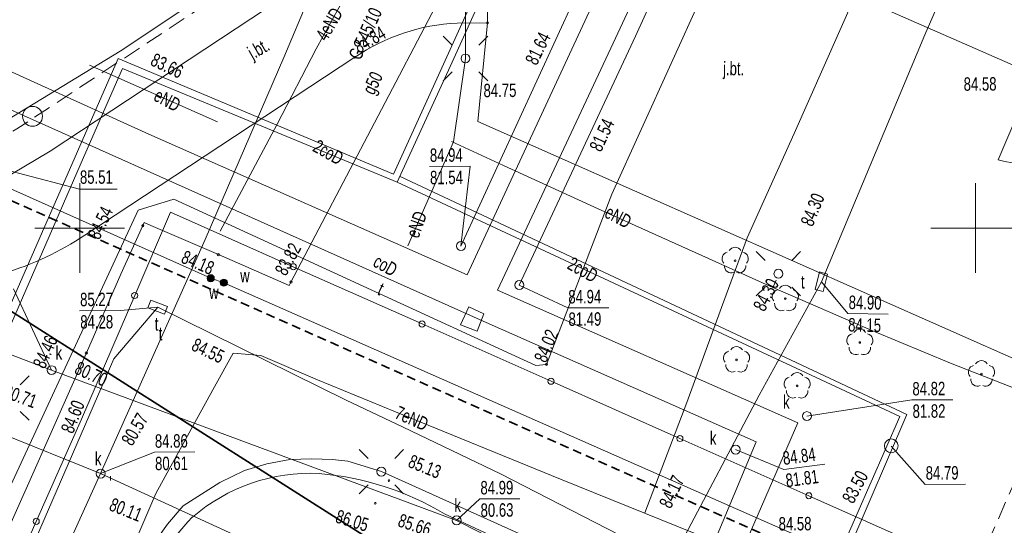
# Model space of a CAD drawing. Header units: metres. Extents: x -1013 to 1493500, y -5789517 to 1032.
# Tile 55 of 66: x 45 to 100, y -52 to -24. Entities that reach past the tile are written whole.
import ezdxf
from ezdxf.xclip import XClip

# ---------------------------------------------------------------- set-up
doc = ezdxf.new("R2010")
doc.units = ezdxf.units.M
doc.header["$MEASUREMENT"] = 0
doc.header["$XCLIPFRAME"] = 0
for name, pattern in [('2_KTCR02', [1.5, 1, -0.5]), ('2_KTJZ01', [2, 1.5, -0.5]), ('Przerywana długa', [0.78, 0.5, -0.28])]:
    doc.linetypes.add(name, pattern=pattern)
doc.layers.add('700-L Mapa 1_100 dwg', color=7, linetype='Continuous')
doc.layers.add('711-L Wymiary opisy', color=7, linetype='Continuous')
for name, color, linetype, lineweight in [('703-L Płaszczyzny podejścia 2D3', 152, 'Continuous', 30), ('703-L Płaszczyzny podejścia 2D38', 171, 'Continuous', 35), ('711-L Wymiary opisy1', 7, 'Continuous', 13), ('ex_02_DXF_MZ_500_4_KTCR_D_L_17', 9, 'Continuous', 18), ('ex_02_DXF_MZ_500_4_KTCR_L_17', 9, 'Continuous', 18), ('ex_02_DXF_MZ_500_4_KTJZ_E_T_07', 9, 'Continuous', 18), ('ex_02_DXF_MZ_500_4_KTJZ_L_07', 9, 'Continuous', 18), ('ex_02_DXF_MZ_500_4_KTKR_D_L_07', 9, 'Continuous', 18), ('ex_02_DXF_MZ_500_4_KTKR_L_07', 9, 'Continuous', 18), ('ex_02_DXF_MZ_500_4_KTOK_L_47', 9, 'Continuous', 18), ('ex_02_DXF_MZ_500_4_OBOP_T_13', 9, 'Continuous', 18), ('ex_02_DXF_MZ_500_4_Podzial_sekcyjny_krzyze7', 9, 'Continuous', 18), ('ex_02_DXF_MZ_500_4_RTPW_T_17', 9, 'Continuous', 18), ('ex_02_DXF_MZ_500_4_SUOG_L_052', 9, 'Continuous', 18), ('ex_02_DXF_MZ_500_4_SUPC_D_L_1200', 9, 'Continuous', 18), ('ex_02_DXF_MZ_500_4_SUPC_E_T_1200', 9, 'Continuous', 18), ('ex_02_DXF_MZ_500_4_SUPE_D_L_31', 9, 'Continuous', 18), ('ex_02_DXF_MZ_500_4_SUPE_E_T_31', 9, 'Continuous', 18), ('ex_02_DXF_MZ_500_4_SUPE_L_31', 9, 'Continuous', 18), ('ex_02_DXF_MZ_500_4_SUPG_E_T_27', 9, 'Continuous', 18), ('ex_02_DXF_MZ_500_4_SUPG_L_252', 9, 'Continuous', 18), ('ex_02_DXF_MZ_500_4_SUPK_D_L_434', 9, 'Continuous', 18), ('ex_02_DXF_MZ_500_4_SUPP_E_T_352', 9, 'Continuous', 18), ('ex_02_DXF_MZ_500_4_SUPT_D_L_030', 9, 'Continuous', 18), ('ex_02_DXF_MZ_500_4_SUPT_E_T_030', 9, 'Continuous', 18), ('ex_02_DXF_MZ_500_4_SUPT_L_030', 9, 'Continuous', 18), ('ex_02_DXF_MZ_500_4_SUPW_D_L_05', 9, 'Continuous', 18), ('ex_02_DXF_MZ_500_4_SUSM_D_T_07', 9, 'Continuous', 18), ('ex_02_DXF_MZ_500_4_SUSM_D_T_37', 9, 'Continuous', 18), ('ex_02_DXF_MZ_500_4_SUSM_T_07', 9, 'Continuous', 18), ('ex_02_DXF_MZ_500_4_SUSM_T_37', 9, 'Continuous', 18), ('ex_02_DXF_MZ_500_4_SUTC_T_0200', 9, 'Continuous', 18), ('ex_02_DXF_MZ_500_4_SUTG_T_052', 9, 'Continuous', 18), ('ex_02_DXF_MZ_500_4_SUTK_T_034', 9, 'Continuous', 18), ('ex_02_DXF_MZ_500_4_SUTT_T_030', 9, 'Continuous', 18), ('ex_02_DXF_MZ_500_4_SUTW_T_05', 9, 'Continuous', 18), ('ex_02_DXF_MZ_500_4_SUUC_D_L_47', 9, 'Continuous', 18), ('ex_02_DXF_MZ_500_4_SUUK_D_T_234', 9, 'Continuous', 18), ('ex_02_DXF_MZ_500_4_SUUK_E_T_934', 9, 'Continuous', 18), ('ex_02_DXF_MZ_500_4_SUUT_D_T_130', 9, 'Continuous', 18), ('ex_02_DXF_MZ_500_4_SUUT_E_T_930', 9, 'Continuous', 18), ('ex_02_DXF_MZ_500_4_SUUW_D_T_77', 9, 'Continuous', 18), ('ex_02_DXF_MZ_500_4_SUUW_E_T_57', 9, 'Continuous', 18)]:
    doc.layers.add(name, color=color, linetype=linetype, lineweight=lineweight)
doc.layers.get('700-L Mapa 1_100 dwg').off()
doc.styles.add('STYL_AUTOMATYCZNY_2', font='Arial.ttf')
doc.styles.add('STYL_AUTOMATYCZNY_4', font='Arial.ttf', dxfattribs={"width": 0.7})
doc.dimstyles.new('STYL_AUTOMATYCZNY__3', dxfattribs={"dimtxt": 0.25, "dimasz": 0.183575, "dimexe": 0.18, "dimexo": 0.04, "dimgap": 0, "dimtad": 1, "dimzin": 0, "dimdsep": 46, "dimtxsty": 'STYL_AUTOMATYCZNY_2', "dimblk": 'ARROWHEAD_8', "dimblk1": 'ARROWHEAD_8', "dimblk2": 'ARROWHEAD_8', "dimcen": 0.09, "dimclrd": 7, "dimclre": 7, "dimclrt": 7, "dimazin": 0, "dimtfac": 1, "dimtdec": 4, "dimtmove": 2, "dimatfit": 3, "dimfxl": 1, "dimtolj": 1, "dimtzin": 0, "dimarcsym": 0})

# ---------------------------------------------------------------- blocks, each defined once
blk = doc.blocks.new('*D62')
at = {"layer": '711-L Wymiary opisy1', "color": 7, "linetype": 'Continuous', "lineweight": 13, "transparency": 16777216}
for p, q in [((31.701, 9.209), (31.582, 9.143)), ((31.701, 9.209), (31.767, 9.09)), ((31.387, 8.33), (31.337, 8.457)), ((31.387, 8.33), (31.514, 8.38))]:
    blk.add_line(p, q, dxfattribs=at)
blk.add_arc((25.649, 10.872), 6.276, 336.1008, 344.6316, dxfattribs=at)
at = {"layer": '711-L Wymiary opisy1', "color": 7, "lineweight": 13, "transparency": 16777216, "insert": (31.654, 8.581), "char_height": 0.25, "attachment_point": 7, "rotation": 336.1008, "style": 'STYL_AUTOMATYCZNY_2'}
blk.add_mtext('\\A1;{\\pql;\\fArial|b0|i0|c238|p0;\\W1.000000;8,53°/15%}', dxfattribs=at)
blk = doc.blocks.new('ARROWHEAD_8')
at = {"color": 0, "linetype": 'Continuous', "lineweight": 0}
blk.add_line((0, 0), (-1, 0), dxfattribs=at)
at = {"color": 0, "linetype": 'Continuous', "lineweight": 0, "flags": 128}
blk.add_lwpolyline([(-0.525, 0.525), (0, 0), (-0.525, -0.525)], dxfattribs=at)
blk = doc.blocks.new('*D63')
at = {"layer": '711-L Wymiary opisy1', "color": 7, "linetype": 'Continuous', "lineweight": 13, "transparency": 16777216}
for p, q in [((18.152, -22.228), (18.025, -22.277)), ((18.152, -22.228), (18.201, -22.356)), ((17.692, -23.088), (17.661, -22.955)), ((17.692, -23.088), (17.825, -23.057))]:
    blk.add_line(p, q, dxfattribs=at)
blk.add_arc((12.159, -19.572), 6.556, 327.57, 336.1008, dxfattribs=at)
at = {"layer": '711-L Wymiary opisy1', "color": 7, "lineweight": 13, "transparency": 16777216, "insert": (18.03, -22.8), "char_height": 0.25, "attachment_point": 7, "rotation": 336.1008, "style": 'STYL_AUTOMATYCZNY_2'}
blk.add_mtext('\\A1;{\\pql;\\fArial|b0|i0|c238|p0;\\W1.000000;8,53°/15%}', dxfattribs=at)
blk = doc.blocks.new('Rysunek_1_4', base_point=(-51.91, -72.413))
at = {"layer": 'ex_02_DXF_MZ_500_4_KTCR_D_L_17', "color": 9, "linetype": '2_KTCR02', "lineweight": 18}
blk.add_line((102.799, -43.759), (96.114, -58.893), dxfattribs=at)
at = {"layer": 'ex_02_DXF_MZ_500_4_KTCR_L_17', "color": 9, "linetype": '2_KTCR02', "lineweight": 18}
blk.add_line((58.93, -20.337), (45.2, -29.387), dxfattribs=at)
blk.add_arc((36.622, -16.814), 15.221, 289.2104, 304.3043, dxfattribs=at)
at = {"layer": 'ex_02_DXF_MZ_500_4_KTJZ_L_07', "color": 9, "linetype": '2_KTJZ01', "lineweight": 18}
blk.add_line((70.85, -23.047), (70.85, -23.877), dxfattribs=at)
at = {"layer": 'ex_02_DXF_MZ_500_4_KTKR_D_L_07', "color": 9, "linetype": 'Continuous', "lineweight": 18}
for p, q in [((76.92, -16.037), (101.373, -26.761)), ((70.309, -29.39), (70.85, -23.877)), ((101.373, -26.761), (99.346, -31.516)), ((104.167, -44.363), (70.309, -29.39)), ((85.851, -59.334), (68.453, -51.265))]:
    blk.add_line(p, q, dxfattribs=at)
for centre, radius, start, end in [((100.931, -26.134), 5.611, 253.5915, 293.2402), ((60.966, -59.094), 10.091, 87.2697, 130.7941), ((60.155, -65.064), 16.101, 58.9793, 85.3996), ((62.725, -59.734), 11.761, 135.2493, 162.3829)]:
    blk.add_arc(centre, radius, start, end, dxfattribs=at)
at = {"layer": 'ex_02_DXF_MZ_500_4_KTKR_L_07', "color": 9, "linetype": 'Continuous', "lineweight": 18}
for p, q in [((46.43, -31.037), (59.83, -22.207)), ((70.85, -23.877), (69.15, -23.897)), ((63.45, -25.797), (48.38, -35.717)), ((46.43, -31.037), (44.27, -32.327))]:
    blk.add_line(p, q, dxfattribs=at)
for centre, radius, start, end in [((69.653, -34.905), 11.019, 92.6138, 124.2561), ((38.969, -21.584), 16.98, 286.7065, 303.6592)]:
    blk.add_arc(centre, radius, start, end, dxfattribs=at)
at = {"layer": 'ex_02_DXF_MZ_500_4_KTOK_L_47', "color": 9, "linetype": 'Continuous', "lineweight": 18}
for p, q in [((51.154, -39.086), (53.15, -34.437)), ((53.15, -34.437), (60.005, -37.48)), ((60.005, -37.48), (67.2, -40.674)), ((48.194, -45.977), (51.154, -39.086)), ((67.2, -40.674), (74.395, -43.867)), ((74.395, -43.867), (81.589, -47.061)), ((45.659, -51.681), (48.194, -45.977)), ((81.589, -47.061), (88.784, -50.254)), ((88.784, -50.254), (95.979, -53.448)), ((43.125, -57.385), (45.659, -51.681))]:
    blk.add_line(p, q, dxfattribs=at)
for centre in [(60.005, -37.48), (51.154, -39.086), (67.2, -40.674), (74.395, -43.867), (81.589, -47.061), (88.784, -50.254), (45.659, -51.681)]:
    blk.add_circle(centre, 0.17, dxfattribs=at)
at = {"layer": 'ex_02_DXF_MZ_500_4_OBOP_T_13', "color": 9, "linetype": 'Continuous', "lineweight": 18}
for centre in [(84.67, -37.147), (87.47, -39.257), (91.63, -41.707), (84.75, -42.677), (98.42, -43.467), (88.13, -44.127)]:
    blk.add_circle(centre, 0.045, dxfattribs=at)
for centre, start, end in [((84.314, -37.031), 102.1445, 221.86), ((84.67, -36.772), 30.1401, 149.8599), ((85.027, -37.031), 318.14, 77.8555), ((84.45, -37.45), 174.1482, 293.8542), ((84.891, -37.45), 246.1458, 5.8518), ((87.114, -39.141), 102.1445, 221.86), ((87.47, -38.882), 30.1401, 149.8599), ((87.827, -39.141), 318.14, 77.8555), ((87.25, -39.56), 174.1482, 293.8542), ((87.691, -39.56), 246.1458, 5.8518), ((91.63, -41.332), 30.1401, 149.8599), ((91.274, -41.591), 102.1445, 221.86), ((91.987, -41.591), 318.14, 77.8555), ((84.394, -42.561), 102.1445, 221.86), ((84.75, -42.302), 30.1401, 149.8599), ((85.107, -42.561), 318.14, 77.8555), ((91.41, -42.01), 174.1482, 293.8542), ((91.851, -42.01), 246.1458, 5.8518), ((98.42, -43.092), 30.1401, 149.8599), ((84.53, -42.98), 174.1482, 293.8542), ((84.971, -42.98), 246.1458, 5.8518), ((88.13, -43.752), 30.1401, 149.8599), ((98.064, -43.351), 102.1445, 221.86), ((98.777, -43.351), 318.14, 77.8555), ((87.774, -44.011), 102.1445, 221.86), ((88.487, -44.011), 318.14, 77.8555), ((98.2, -43.77), 174.1482, 293.8542), ((98.641, -43.77), 246.1458, 5.8518), ((87.91, -44.43), 174.1482, 293.8542), ((88.351, -44.43), 246.1458, 5.8518)]:
    blk.add_arc(centre, 0.375, start, end, dxfattribs=at)
at = {"layer": 'ex_02_DXF_MZ_500_4_Podzial_sekcyjny_krzyze7', "color": 9, "linetype": 'Continuous', "lineweight": 18}
for p, q in [((48.09, -37.827), (48.09, -32.827)), ((98.09, -37.827), (98.09, -32.827)), ((45.59, -35.327), (50.59, -35.327)), ((95.59, -35.327), (100.59, -35.327))]:
    blk.add_line(p, q, dxfattribs=at)
at = {"layer": 'ex_02_DXF_MZ_500_4_RTPW_T_17', "color": 9, "linetype": 'Continuous', "lineweight": 18}
for centre in [(70.85, -23.877), (63.45, -25.797), (65.35, -49.406), (64.587, -50.669)]:
    blk.add_circle(centre, 0.045, dxfattribs=at)
at = {"layer": 'ex_02_DXF_MZ_500_4_SUOG_L_052', "color": 9, "linetype": 'Continuous', "lineweight": 18}
for p, q in [((64.54, -29.447), (59.88, -38.337)), ((51.61, -35.187), (50.39, -37.887)), ((55.83, -36.807), (52.06, -35.187)), ((48.46, -42.287), (45.39, -49.197))]:
    blk.add_line(p, q, dxfattribs=at)
at = {"layer": 'ex_02_DXF_MZ_500_4_SUPC_D_L_1200', "color": 9, "linetype": 'Continuous', "lineweight": 18}
for p, q in [((77.87, -25.018), (87.021, -5.167)), ((76.154, -9.931), (68.971, -25.869)), ((65.608, -32.315), (73.152, -15.67)), ((78.834, -18.298), (71.932, -33.155)), ((71.41, -38.797), (77.87, -25.018)), ((51.952, -30.095), (42.23, -25.687)), ((41.146, -46.542), (50.239, -25.859)), ((50.239, -25.859), (65.608, -32.315)), ((68.971, -25.869), (65.808, -32.764)), ((50.468, -26.421), (48.306, -31.394)), ((65.808, -32.764), (50.468, -26.421)), ((43.286, -28.306), (70.77, -40.596)), ((69.705, -37.936), (51.952, -30.095)), ((48.306, -31.394), (42.346, -45.041)), ((93.871, -45.834), (65.808, -32.764)), ((65.975, -32.453), (94.264, -45.718)), ((71.932, -33.155), (69.705, -37.936)), ((88.175, -46.194), (71.41, -38.797)), ((70.77, -40.596), (85.841, -47.237)), ((80.192, -76.885), (93.871, -45.834)), ((94.264, -45.718), (89.58, -56.596)), ((75.664, -74.831), (88.175, -46.194)), ((85.841, -47.237), (81.117, -58.562))]:
    blk.add_line(p, q, dxfattribs=at)
at = {"layer": 'ex_02_DXF_MZ_500_4_SUPE_D_L_31', "color": 9, "linetype": 'Continuous', "lineweight": 18}
for p, q in [((65.269, -18.065), (61.29, -25.333)), ((87.975, -30.046), (91.824, -21.338)), ((69.615, -21.714), (69.62, -25.867)), ((61.29, -25.333), (59.109, -29.539)), ((48.635, -26.232), (55.778, -29.402)), ((69.62, -25.867), (68.957, -30.52)), ((59.109, -29.539), (55.921, -35.502)), ((85.346, -35.865), (87.975, -30.046)), ((68.957, -30.52), (66.407, -36.308)), ((68.837, -30.501), (71.746, -31.83)), ((71.746, -31.83), (77.034, -34.243)), ((77.034, -34.243), (85.25, -37.946)), ((83.903, -39.746), (85.346, -35.865)), ((85.25, -37.946), (86.775, -38.635)), ((86.775, -38.635), (86.962, -38.224)), ((86.775, -38.635), (92.403, -41.076)), ((81.97, -45.06), (83.903, -39.746)), ((92.403, -41.076), (96.686, -42.856)), ((55.602, -44.175), (56.649, -42.308)), ((56.649, -42.308), (58.19, -42.437)), ((58.19, -42.437), (61.359, -43.785)), ((96.686, -42.856), (101.399, -44.713)), ((61.359, -43.785), (65.722, -45.564)), ((54.111, -46.906), (55.602, -44.175)), ((79.633, -51.207), (81.97, -45.06)), ((65.722, -45.564), (74.919, -49.32)), ((52.333, -50.119), (54.111, -46.906)), ((59.811, -48.236), (58.522, -48.475)), ((61.05, -48.187), (59.811, -48.236)), ((62.201, -48.239), (61.05, -48.187)), ((63.051, -48.323), (62.201, -48.239)), ((64.926, -48.91), (63.051, -48.323)), ((57.285, -48.844), (55.909, -49.513)), ((58.522, -48.475), (57.285, -48.844)), ((68.718, -50.603), (64.926, -48.91)), ((74.919, -49.32), (84.838, -53.32)), ((55.909, -49.513), (53.868, -50.818)), ((50.267, -54.944), (52.333, -50.119)), ((53.868, -50.818), (52.985, -51.844)), ((76.583, -54.148), (68.718, -50.603)), ((52.985, -51.844), (52.292, -52.799))]:
    blk.add_line(p, q, dxfattribs=at)
at = {"layer": 'ex_02_DXF_MZ_500_4_SUPE_L_31', "color": 9, "linetype": 'Continuous', "lineweight": 18}
for p, q in [((57.65, -20.587), (50.34, -25.457)), ((50.34, -25.457), (43.19, -29.807))]:
    blk.add_line(p, q, dxfattribs=at)
at = {"layer": 'ex_02_DXF_MZ_500_4_SUPG_L_252', "color": 9, "linetype": 'Continuous', "lineweight": 18}
for p, q in [((64.54, -29.447), (68.13, -22.607)), ((59.88, -38.337), (64.54, -29.447)), ((51.61, -35.187), (51.69, -35.017)), ((51.69, -35.017), (52.06, -35.187)), ((50.39, -37.887), (51.61, -35.187)), ((52.06, -35.187), (55.83, -36.807)), ((55.83, -36.807), (59.78, -38.527)), ((48.46, -42.287), (50.39, -37.887)), ((59.78, -38.527), (59.88, -38.337)), ((45.39, -49.197), (48.46, -42.287)), ((29.65, -84.627), (45.39, -49.197))]:
    blk.add_line(p, q, dxfattribs=at)
at = {"layer": 'ex_02_DXF_MZ_500_4_SUPK_D_L_434', "color": 9, "linetype": 'Continuous', "lineweight": 18}
for p, q in [((79.116, -24.628), (93.128, 6.514)), ((59.473, -25.806), (66.947, -8.052)), ((77.179, -19.301), (69.368, -36.328)), ((72.623, -38.505), (79.116, -24.628)), ((55.084, -35.958), (59.473, -25.806)), ((10.37, -29.587), (46.514, -43.249)), ((49.255, -49.02), (55.084, -35.958)), ((20.07, -37.284), (49.255, -49.02)), ((46.514, -43.249), (69.125, -51.631)), ((49.255, -49.02), (42.371, -64.13)), ((49.255, -49.02), (67.786, -57.481)), ((49.806, -49.166), (49.808, -49.406)), ((69.125, -51.631), (71.654, -52.923))]:
    blk.add_line(p, q, dxfattribs=at)
at = {"layer": 'ex_02_DXF_MZ_500_4_SUPT_D_L_030', "color": 9, "linetype": 'Continuous', "lineweight": 18}
for p, q in [((95.267, -24.554), (98.976, -15.877)), ((89.483, -38.316), (95.267, -24.554)), ((86.017, -44.651), (89.483, -38.316)), ((49.99, -42.614), (52.44, -39.737)), ((52.44, -39.737), (62.968, -44.923)), ((43.347, -57.913), (49.99, -42.614)), ((62.968, -44.923), (66.138, -46.421)), ((81.102, -53.907), (86.017, -44.651)), ((66.138, -46.421), (71.567, -49.033)), ((71.567, -49.033), (81.102, -53.907))]:
    blk.add_line(p, q, dxfattribs=at)
at = {"layer": 'ex_02_DXF_MZ_500_4_SUPT_L_030', "color": 9, "linetype": 'Continuous', "lineweight": 18}
for p, q in [((77.79, -33.427), (93.17, 0.423)), ((74.14, -42.927), (77.79, -33.427)), ((53.34, -33.717), (51.34, -34.327)), ((53.34, -33.717), (73.54, -42.987)), ((51.34, -34.327), (43.35, -51.557)), ((73.54, -42.987), (74.14, -42.927))]:
    blk.add_line(p, q, dxfattribs=at)
at = {"layer": 'ex_02_DXF_MZ_500_4_SUPW_D_L_05', "color": 9, "linetype": 'Continuous', "lineweight": 18}
for p, q in [((55.399, -38.126), (43.461, -32.799)), ((56.131, -38.371), (55.399, -38.126)), ((92.627, -54.456), (56.131, -38.371))]:
    blk.add_line(p, q, dxfattribs=at)
at = {"layer": 'ex_02_DXF_MZ_500_4_SUSM_D_T_07', "color": 9, "linetype": 'Continuous', "lineweight": 18}
for p, q in [((86.347, -37.13), (85.852, -36.636)), ((87.832, -37.13), (88.327, -36.636)), ((86.347, -38.615), (85.852, -39.11)), ((87.832, -38.615), (88.327, -39.11)), ((64.183, -48.167), (63.688, -47.672)), ((65.668, -48.167), (66.163, -47.672)), ((64.183, -49.652), (63.688, -50.147)), ((65.668, -49.652), (66.163, -50.147))]:
    blk.add_line(p, q, dxfattribs=at)
at = {"layer": 'ex_02_DXF_MZ_500_4_SUSM_D_T_37', "color": 9, "linetype": 'Continuous', "lineweight": 18}
for centre in [(87.09, -37.873), (64.926, -48.91)]:
    blk.add_circle(centre, 0.25, dxfattribs=at)
at = {"layer": 'ex_02_DXF_MZ_500_4_SUSM_T_07', "color": 9, "linetype": 'Continuous', "lineweight": 18}
for p, q in [((68.878, -25.125), (68.383, -24.63)), ((70.363, -25.125), (70.858, -24.63)), ((68.878, -26.61), (68.383, -27.105)), ((70.363, -26.61), (70.858, -27.105)), ((44.763, -44.065), (45.258, -43.57)), ((44.763, -45.55), (45.258, -46.045))]:
    blk.add_line(p, q, dxfattribs=at)
at = {"layer": 'ex_02_DXF_MZ_500_4_SUSM_T_37', "color": 9, "linetype": 'Continuous', "lineweight": 18}
blk.add_circle((69.62, -25.867), 0.25, dxfattribs=at)
at = {"layer": 'ex_02_DXF_MZ_500_4_SUTC_T_0200', "color": 9, "linetype": 'Continuous', "lineweight": 18}
for p, q in [((93.378, -47.489), (95.282, -49.628)), ((95.282, -49.628), (97.535, -49.612))]:
    blk.add_line(p, q, dxfattribs=at)
at = {"layer": 'ex_02_DXF_MZ_500_4_SUTG_T_052', "color": 9, "linetype": 'Continuous', "lineweight": 18}
for centre in [(51.61, -35.187), (55.83, -36.807), (59.88, -38.337), (48.46, -42.287)]:
    blk.add_circle(centre, 0.0625, dxfattribs=at)
at = {"layer": 'ex_02_DXF_MZ_500_4_SUTK_T_034', "color": 9, "linetype": 'Continuous', "lineweight": 18}
for p, q in [((67.606, -31.884), (69.886, -31.868)), ((69.368, -36.328), (69.886, -31.868)), ((46.514, -43.249), (44.382, -38.713)), ((72.623, -38.505), (75.335, -39.781)), ((75.335, -39.781), (77.615, -39.765)), ((88.676, -45.813), (94.54, -44.911)), ((94.54, -44.911), (96.82, -44.895)), ((52.257, -47.829), (54.51, -47.813)), ((84.699, -47.681), (87.387, -48.792)), ((49.255, -49.02), (52.257, -47.829)), ((87.387, -48.792), (89.674, -48.489)), ((69.125, -51.631), (70.427, -50.431)), ((70.427, -50.431), (72.653, -50.416))]:
    blk.add_line(p, q, dxfattribs=at)
at = {"layer": 'ex_02_DXF_MZ_500_4_SUTT_T_030', "color": 9, "linetype": 'Continuous', "lineweight": 18}
for p, q in [((89.483, -38.316), (90.966, -40.086)), ((48.083, -39.936), (50.363, -39.92)), ((52.44, -39.737), (50.363, -39.92)), ((90.966, -40.086), (93.218, -40.135))]:
    blk.add_line(p, q, dxfattribs=at)
blk.add_circle((74.14, -42.927), 0.0625, dxfattribs=at)
at = {"layer": 'ex_02_DXF_MZ_500_4_SUTW_T_05', "color": 9, "linetype": 'Continuous', "lineweight": 18}
for p, q in [((43.31, -31.907), (48.069, -33.148)), ((48.069, -33.148), (50.186, -33.148))]:
    blk.add_line(p, q, dxfattribs=at)
at = {"layer": 'ex_02_DXF_MZ_500_4_SUUC_D_L_47', "color": 9, "linetype": 'Continuous', "lineweight": 18}
for p, q in [((69.343, -40.723), (69.806, -39.711)), ((69.806, -39.711), (70.639, -40.109)), ((70.639, -40.109), (70.264, -41.075)), ((70.264, -41.075), (69.343, -40.723))]:
    blk.add_line(p, q, dxfattribs=at)
for centre, radius in [((45.453, -29.093), 0.555), ((93.382, -47.471), 0.383)]:
    blk.add_circle(centre, radius, dxfattribs=at)
at = {"layer": 'ex_02_DXF_MZ_500_4_SUUK_D_T_234', "color": 9, "linetype": 'Continuous', "lineweight": 18}
for centre in [(69.368, -36.328), (72.623, -38.505), (46.514, -43.249), (88.676, -45.813), (84.699, -47.681), (49.255, -49.02), (69.125, -51.631)]:
    blk.add_circle(centre, 0.25, dxfattribs=at)
at = {"layer": 'ex_02_DXF_MZ_500_4_SUUT_D_T_130', "color": 9, "linetype": 'Continuous', "lineweight": 18}
for p, q in [((89.38, -37.774), (89.134, -38.744)), ((89.832, -37.889), (89.38, -37.774)), ((89.587, -38.858), (89.832, -37.889)), ((89.134, -38.744), (89.587, -38.858)), ((52.054, -39.343), (51.89, -39.78)), ((52.99, -39.694), (52.054, -39.343)), ((51.89, -39.78), (52.826, -40.131)), ((52.826, -40.131), (52.99, -39.694))]:
    blk.add_line(p, q, dxfattribs=at)
at = {"layer": 'ex_02_DXF_MZ_500_4_SUUW_D_T_77', "color": 9, "linetype": 'Continuous', "lineweight": 18}
for centre, radius in [((55.399, -38.126), 0.2), ((55.399, -38.126), 0.175), ((55.399, -38.126), 0.15), ((55.399, -38.126), 0.125), ((55.399, -38.126), 0.1), ((55.399, -38.126), 0.075), ((55.399, -38.126), 0.05), ((55.399, -38.126), 0.025), ((55.399, -38.126), 0.00715), ((56.131, -38.371), 0.2), ((56.131, -38.371), 0.175), ((56.131, -38.371), 0.15), ((56.131, -38.371), 0.125), ((56.131, -38.371), 0.1), ((56.131, -38.371), 0.075), ((56.131, -38.371), 0.05), ((56.131, -38.371), 0.025), ((56.131, -38.371), 0.00715)]:
    blk.add_circle(centre, radius, dxfattribs=at)
at = {"layer": 'ex_02_DXF_MZ_500_4_KTJZ_E_T_07', "color": 9, "linetype": 'Continuous', "lineweight": 18, "char_height": 0.75, "attachment_point": 4, "style": 'STYL_AUTOMATYCZNY_4'}
for insert, rotation in [((57.61, -25.719), 29.7449), ((83.996, -26.533), 359.1841)]:
    blk.add_mtext('\\A1;{\\pql;\\fArial|b0|i0|c238|p0;\\W0.700000;j.bt.}', dxfattribs=dict(at, insert=insert, rotation=rotation))
at = {"layer": 'ex_02_DXF_MZ_500_4_RTPW_T_17', "color": 9, "linetype": 'Continuous', "lineweight": 18, "char_height": 0.75, "style": 'STYL_AUTOMATYCZNY_4'}
for s, insert, attachment_point, rotation in [('\\A1;{\\pql;\\fArial|b0|i0|c238|p0;\\W0.700000;84.84}', (63.68, -25.618), 7, 30.5792), ('\\A1;{\\pql;\\fArial|b0|i0|c238|p0;\\W0.700000;84.58}', (97.429, -27.679), 7, 0.403), ('\\A1;{\\pql;\\fArial|b0|i0|c238|p0;\\W0.700000;84.75}', (70.629, -28.038), 7, 0.4031), ('\\A1;{\\pql;\\fArial|b0|i0|c238|p0;\\W0.700000;85.13}', (66.355, -48.633), 7, 337.7829), ('\\A1;{\\pql;\\fArial|b0|i0|c238|p0;\\W0.700000;86.05}', (62.529, -51.01), 1, 342.9556)]:
    blk.add_mtext(s, dxfattribs=dict(at, insert=insert, attachment_point=attachment_point, rotation=rotation))
at = {"layer": 'ex_02_DXF_MZ_500_4_SUPC_E_T_1200', "color": 9, "linetype": 'Continuous', "lineweight": 18, "char_height": 0.75, "attachment_point": 4, "style": 'STYL_AUTOMATYCZNY_4'}
for s, insert, rotation in [('\\A1;{\\pql;\\fArial|b0|i0|c238|p0;\\W0.700000;2coD}', (61.215, -30.678), 330.6578), ('\\A1;{\\pql;\\fArial|b0|i0|c238|p0;\\W0.700000;coD}', (64.575, -37.1), 331.3481), ('\\A1;{\\pql;\\fArial|b0|i0|c238|p0;\\W0.700000;2coD}', (75.42, -37.233), 330.6578)]:
    blk.add_mtext(s, dxfattribs=dict(at, insert=insert, rotation=rotation))
at = {"layer": 'ex_02_DXF_MZ_500_4_SUPE_E_T_31', "color": 9, "linetype": 'Continuous', "lineweight": 18, "char_height": 0.75, "attachment_point": 4, "style": 'STYL_AUTOMATYCZNY_4'}
for s, insert, rotation in [('\\A1;{\\pql;\\fArial|b0|i0|c238|p0;\\W0.700000;4eND}', (61.547, -24.765), 59.8732), ('\\A1;{\\pql;\\fArial|b0|i0|c238|p0;\\W0.700000;eND}', (52.328, -27.846), 331.7927), ('\\A1;{\\pql;\\fArial|b0|i0|c238|p0;\\W0.700000;eND}', (66.639, -35.816), 70.0831), ('\\A1;{\\pql;\\fArial|b0|i0|c238|p0;\\W0.700000;eND}', (77.495, -34.359), 332.1027), ('\\A1;{\\pql;\\fArial|b0|i0|c238|p0;\\W0.700000;7eND}', (65.76, -45.564), 336.3427)]:
    blk.add_mtext(s, dxfattribs=dict(at, insert=insert, rotation=rotation))
at = {"layer": 'ex_02_DXF_MZ_500_4_SUPG_E_T_27', "color": 9, "linetype": 'Continuous', "lineweight": 18, "insert": (64.713, -28.047), "char_height": 0.75, "attachment_point": 7, "rotation": 64.4959, "style": 'STYL_AUTOMATYCZNY_4'}
blk.add_mtext('\\A1;{\\pql;\\fArial|b0|i0|c238|p0;\\W0.700000;g50}', dxfattribs=at)
at = {"layer": 'ex_02_DXF_MZ_500_4_SUPP_E_T_352', "color": 9, "linetype": 'Continuous', "lineweight": 18, "insert": (63.413, -25.861), "char_height": 0.75, "attachment_point": 4, "rotation": 65.8978, "style": 'STYL_AUTOMATYCZNY_4'}
blk.add_mtext('\\A1;{\\pql;\\fArial|b0|i0|c238|p0;\\W0.700000;G 545/10}', dxfattribs=at)
at = {"layer": 'ex_02_DXF_MZ_500_4_SUPT_E_T_030', "color": 9, "linetype": 'Continuous', "lineweight": 18, "insert": (64.643, -39.017), "char_height": 0.75, "attachment_point": 7, "rotation": 335.0714, "style": 'STYL_AUTOMATYCZNY_4'}
blk.add_mtext('\\A1;{\\pql;\\fArial|b0|i0|c238|p0;\\W0.700000;t}', dxfattribs=at)
at = {"layer": 'ex_02_DXF_MZ_500_4_SUTC_T_0200', "color": 9, "linetype": 'Continuous', "lineweight": 18, "char_height": 0.75, "style": 'STYL_AUTOMATYCZNY_4'}
for s, insert, attachment_point, rotation in [('\\A1;{\\pql;\\fArial|b0|i0|c238|p0;\\W0.700000;83.66}', (51.972, -26.217), 7, 334.2888), ('\\A1;{\\pql;\\fArial|b0|i0|c238|p0;\\W0.700000;83.50}', (90.939, -50.571), 4, 61.9602), ('\\A1;{\\pql;\\fArial|b0|i0|c238|p0;\\W0.700000;84.79}', (95.307, -48.988), 4, 0.403)]:
    blk.add_mtext(s, dxfattribs=dict(at, insert=insert, attachment_point=attachment_point, rotation=rotation))
at = {"layer": 'ex_02_DXF_MZ_500_4_SUTG_T_052', "color": 9, "linetype": 'Continuous', "lineweight": 18, "char_height": 0.75, "attachment_point": 7, "style": 'STYL_AUTOMATYCZNY_4'}
for s, insert, rotation in [('\\A1;{\\pql;\\fArial|b0|i0|c238|p0;\\W0.700000;84.54}', (49.187, -36.026), 64.2925), ('\\A1;{\\pql;\\fArial|b0|i0|c238|p0;\\W0.700000;83.82}', (59.605, -38.047), 61.1276), ('\\A1;{\\pql;\\fArial|b0|i0|c238|p0;\\W0.700000;84.18}', (53.686, -37.239), 336.8383), ('\\A1;{\\pql;\\fArial|b0|i0|c238|p0;\\W0.700000;84.46}', (46.139, -43.227), 66.0404)]:
    blk.add_mtext(s, dxfattribs=dict(at, insert=insert, rotation=rotation))
at = {"layer": 'ex_02_DXF_MZ_500_4_SUTK_T_034', "color": 9, "linetype": 'Continuous', "lineweight": 18, "char_height": 0.75, "style": 'STYL_AUTOMATYCZNY_4'}
for s, insert, attachment_point, rotation in [('\\A1;{\\pql;\\fArial|b0|i0|c238|p0;\\W0.700000;81.64}', (73.261, -26.136), 4, 63.8381), ('\\A1;{\\pql;\\fArial|b0|i0|c238|p0;\\W0.700000;81.54}', (76.848, -30.967), 4, 64.8432), ('\\A1;{\\pql;\\fArial|b0|i0|c238|p0;\\W0.700000;84.94}', (67.629, -30.884), 1, 0.4031), ('\\A1;{\\pql;\\fArial|b0|i0|c238|p0;\\W0.700000;81.54}', (67.638, -32.134), 1, 0.4031), ('\\A1;{\\pql;\\fArial|b0|i0|c238|p0;\\W0.700000;84.94}', (75.358, -38.781), 1, 0.4031), ('\\A1;{\\pql;\\fArial|b0|i0|c238|p0;\\W0.700000;81.49}', (75.366, -40.031), 1, 0.4031), ('\\A1;{\\pql;\\fArial|b0|i0|c238|p0;\\W0.700000;80.70}', (47.891, -43.076), 4, 335.4399), ('\\A1;{\\pql;\\fArial|b0|i0|c238|p0;\\W0.700000;84.82}', (94.563, -43.911), 1, 0.403), ('\\A1;{\\pql;\\fArial|b0|i0|c238|p0;\\W0.700000;80.71}', (44.053, -44.042), 1, 339.6769), ('\\A1;{\\pql;\\fArial|b0|i0|c238|p0;\\W0.700000;81.82}', (94.572, -45.161), 1, 0.403), ('\\A1;{\\pql;\\fArial|b0|i0|c238|p0;\\W0.700000;80.57}', (50.696, -47.336), 4, 59.4432), ('\\A1;{\\pql;\\fArial|b0|i0|c238|p0;\\W0.700000;84.86}', (52.28, -46.829), 1, 0.4031), ('\\A1;{\\pql;\\fArial|b0|i0|c238|p0;\\W0.700000;84.84}', (87.285, -47.797), 1, 7.5331), ('\\A1;{\\pql;\\fArial|b0|i0|c238|p0;\\W0.700000;80.61}', (52.289, -48.079), 1, 0.4031), ('\\A1;{\\pql;\\fArial|b0|i0|c238|p0;\\W0.700000;81.81}', (87.449, -49.036), 1, 7.5331), ('\\A1;{\\pql;\\fArial|b0|i0|c238|p0;\\W0.700000;84.99}', (70.45, -49.431), 1, 0.4031), ('\\A1;{\\pql;\\fArial|b0|i0|c238|p0;\\W0.700000;80.11}', (49.81, -50.694), 4, 338.2328), ('\\A1;{\\pql;\\fArial|b0|i0|c238|p0;\\W0.700000;80.63}', (70.459, -50.681), 1, 0.4031), ('\\A1;{\\pql;\\fArial|b0|i0|c238|p0;\\W0.700000;85.66}', (65.907, -51.593), 4, 341.7038), ('\\A1;{\\pql;\\fArial|b0|i0|c238|p0;\\W0.700000;84.58}', (87.095, -51.444), 1, 0.4031)]:
    blk.add_mtext(s, dxfattribs=dict(at, insert=insert, attachment_point=attachment_point, rotation=rotation))
at = {"layer": 'ex_02_DXF_MZ_500_4_SUTT_T_030', "color": 9, "linetype": 'Continuous', "lineweight": 18, "char_height": 0.75, "style": 'STYL_AUTOMATYCZNY_4'}
for s, insert, attachment_point, rotation in [('\\A1;{\\pql;\\fArial|b0|i0|c238|p0;\\W0.700000;84.30}', (88.65, -35.149), 4, 67.9231), ('\\A1;{\\pql;\\fArial|b0|i0|c238|p0;\\W0.700000;84.30}', (85.979, -39.862), 4, 62.7532), ('\\A1;{\\pql;\\fArial|b0|i0|c238|p0;\\W0.700000;85.27}', (48.106, -38.936), 1, 0.4031), ('\\A1;{\\pql;\\fArial|b0|i0|c238|p0;\\W0.700000;84.90}', (91.017, -39.087), 1, 358.753), ('\\A1;{\\pql;\\fArial|b0|i0|c238|p0;\\W0.700000;84.28}', (48.115, -40.186), 1, 0.4031), ('\\A1;{\\pql;\\fArial|b0|i0|c238|p0;\\W0.700000;84.15}', (90.99, -40.337), 1, 358.753), ('\\A1;{\\pql;\\fArial|b0|i0|c238|p0;\\W0.700000;84.02}', (74.124, -42.888), 7, 67.1356), ('\\A1;{\\pql;\\fArial|b0|i0|c238|p0;\\W0.700000;84.55}', (54.258, -42.111), 7, 334.4327), ('\\A1;{\\pql;\\fArial|b0|i0|c238|p0;\\W0.700000;84.60}', (47.72, -46.839), 7, 68.6031), ('\\A1;{\\pql;\\fArial|b0|i0|c238|p0;\\W0.700000;84.17}', (81.084, -51.022), 7, 64.6331)]:
    blk.add_mtext(s, dxfattribs=dict(at, insert=insert, attachment_point=attachment_point, rotation=rotation))
at = {"layer": 'ex_02_DXF_MZ_500_4_SUTW_T_05', "color": 9, "linetype": 'Continuous', "lineweight": 18, "insert": (48.099, -32.867), "char_height": 0.75, "attachment_point": 7, "style": 'STYL_AUTOMATYCZNY_4'}
blk.add_mtext('\\A1;{\\pql;\\fArial|b0|i0|c238|p0;\\W0.700000;85.51}', dxfattribs=at)
at = {"layer": 'ex_02_DXF_MZ_500_4_SUUK_E_T_934', "color": 9, "linetype": 'Continuous', "lineweight": 18, "char_height": 0.75, "style": 'STYL_AUTOMATYCZNY_4'}
for insert, attachment_point in [((46.74, -42.655), 7), ((87.348, -45.018), 4), ((83.262, -47.037), 4), ((48.935, -48.557), 7), ((69.001, -51.161), 7)]:
    blk.add_mtext('\\A1;{\\pql;\\fArial|b0|i0|c238|p0;\\W0.700000;k}', dxfattribs=dict(at, insert=insert, attachment_point=attachment_point))
at = {"layer": 'ex_02_DXF_MZ_500_4_SUUT_E_T_930', "color": 9, "linetype": 'Continuous', "lineweight": 18, "char_height": 0.75, "attachment_point": 1, "style": 'STYL_AUTOMATYCZNY_4'}
for insert in [(88.348, -37.944), (52.275, -40.295), (52.496, -40.837)]:
    blk.add_mtext('\\A1;{\\pql;\\fArial|b0|i0|c238|p0;\\W0.700000;t}', dxfattribs=dict(at, insert=insert))
at = {"layer": 'ex_02_DXF_MZ_500_4_SUUW_E_T_57', "color": 9, "linetype": 'Continuous', "lineweight": 18, "char_height": 0.75, "attachment_point": 1, "style": 'STYL_AUTOMATYCZNY_4'}
for insert in [(57.044, -37.594), (55.311, -38.526)]:
    blk.add_mtext('\\A1;{\\pql;\\fArial|b0|i0|c238|p0;\\W0.700000;w}', dxfattribs=dict(at, insert=insert))

msp = doc.modelspace()

# ---------------------------------------------------------------- linework, layer by layer
at = {"layer": '703-L Płaszczyzny podejścia 2D3', "color": 152, "linetype": 'Continuous', "lineweight": 30}
msp.add_circle((8.2273, 10.355), 1021.6593, dxfattribs=at)
at = {"layer": '703-L Płaszczyzny podejścia 2D38', "color": 171, "linetype": 'Przerywana długa', "lineweight": 35}
msp.add_line((12.1585, -19.5724), (367.8056, -177.1675), dxfattribs=at)
at = {"layer": '703-L Płaszczyzny podejścia 2D38', "color": 171, "linetype": 'Continuous', "lineweight": 35}
msp.add_line((12.1585, -19.5724), (344.1663, -230.5145), dxfattribs=at)

# ---------------------------------------------------------------- block references
at = {"layer": '700-L Mapa 1_100 dwg', "color": 52, "linetype": 'Continuous', "lineweight": 25}
ref = msp.add_blockref('Rysunek_1_4', (-51.9097, -72.4133), dxfattribs=at)
XClip(ref).set_block_clipping_path([(-454.4097296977, -337.82710067), (350.5902703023, 193.0005136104)])

# ---------------------------------------------------------------- dimensions: what is measured, and where the dimension line sits
at = {"layer": '711-L Wymiary opisy', "color": 7, "linetype": 'Continuous', "lineweight": 13}
for base, center, p1, p2, picture, middle in [((31.5604, 8.7637), (25.6493, 10.8724), (84.1511, -5.2069), (381.2963, -146.7226), '*D62', (32.4306, 8.3736)), ((17.9382, -22.6668), (12.1585, -19.5724), (367.8056, -177.1675), (63.368, -52.1085), '*D63', (18.8064, -23.007))]:
    dim = msp.add_angular_dim_3p(base=base, center=center, p1=p1, p2=p2, text='8,53°/15%', dimstyle='STYL_AUTOMATYCZNY__3', dxfattribs=at)
    dim.commit()
    dim.dimension.update_dxf_attribs({"geometry": picture, "text_midpoint": middle, "dimtype": 165, "text_rotation": 336.10081})

doc.saveas('drawing.dxf')
